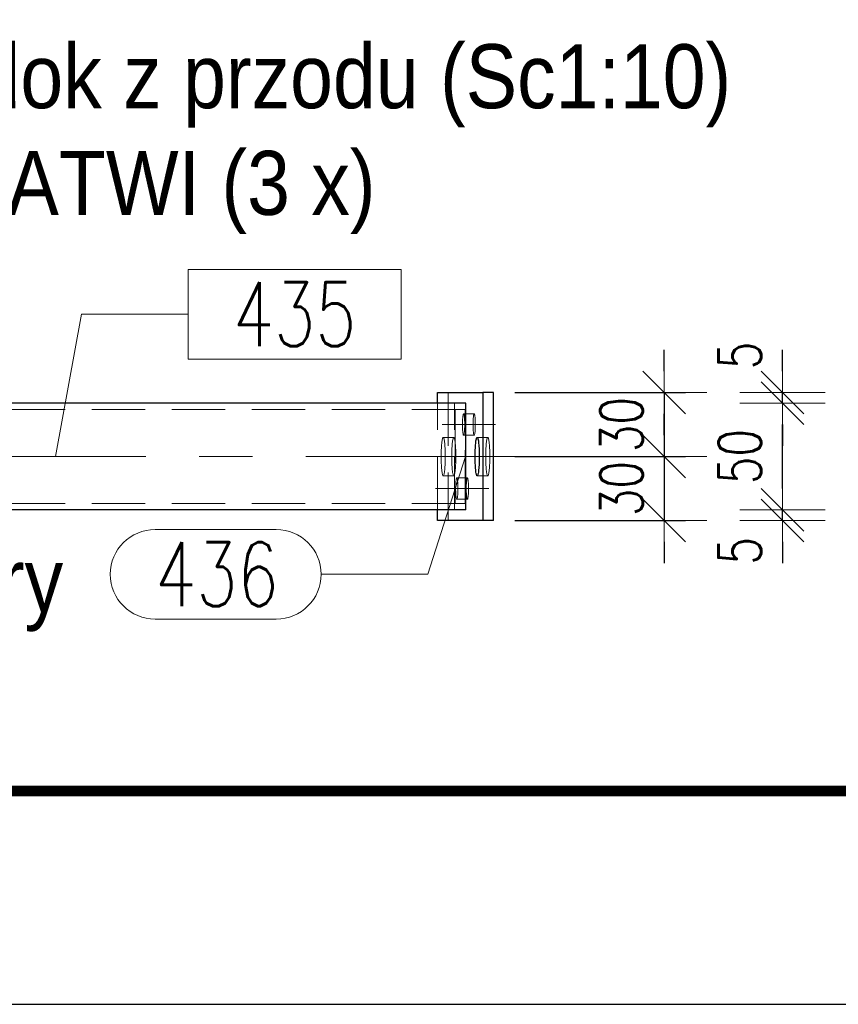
# Model space of a CAD drawing. Header units: millimetres. Extents: x -875 to -363, y 16471 to 16844.
# Tile 6 of 15: x -684 to -645, y 16471 to 16517. Entities that reach past the tile are written whole.
import ezdxf

# ---------------------------------------------------------------- set-up
doc = ezdxf.new("R2010")
doc.units = ezdxf.units.MM
doc.header["$LTSCALE"] = 10
doc.linetypes.add('HIDDEN', pattern=[0.375, 0.25, -0.125])
doc.linetypes.add('MITTE', pattern=[2, 1.25, -0.25, 0.25, -0.25])
doc.layers.get('Defpoints').update_dxf_attribs({"color": 1})
doc.layers.add('_FORMATKA', color=8, linetype='Continuous', plot=False)
for name, color, linetype, lineweight in [('_RAMKA', 7, 'Continuous', 35), ('PS_DIM', 4, 'Continuous', 13), ('PS_Hidden', 2, 'HIDDEN', 9), ('PS_Mid', 5, 'MITTE', 15), ('PS_Pos', 1, 'Continuous', 15), ('PS_Shape', 161, 'Continuous', 30), ('PS_SOLID', 7, 'Continuous', 30), ('PS_TEXT', 3, 'Continuous', 18)]:
    doc.layers.add(name, color=color, linetype=linetype, lineweight=lineweight)
doc.styles.add('gil', font='txt', dxfattribs={"width": 0.9})
doc.styles.add('simplex', font='simplex.shx', dxfattribs={"width": 0.75})
doc.dimstyles.new('1_10_PRZ', dxfattribs={"dimtxt": 2, "dimasz": 1, "dimexe": 2, "dimexo": 5, "dimgap": 1, "dimtad": 1, "dimdec": 0, "dimlfac": 10, "dimtxsty": 'simplex', "dimblk": 'dimznak', "dimcen": 2, "dimse1": 1, "dimse2": 1, "dimclrt": 3, "dimadec": 1, "dimazin": 0, "dimtfac": 1, "dimtdec": 0, "dimtix": 1, "dimtmove": 2, "dimatfit": 3, "dimldrblk": 'dim-grot', "dimfxl": 1, "dimarcsym": 0})
doc.dimstyles.new('1_10_SC', dxfattribs={"dimtxt": 2, "dimasz": 1, "dimexe": 1, "dimexo": 1, "dimgap": 1, "dimtad": 1, "dimdec": 0, "dimlfac": 10, "dimtxsty": 'simplex', "dimblk": 'dimznak', "dimcen": 2, "dimclrd": 256, "dimclre": 256, "dimclrt": 3, "dimadec": 1, "dimazin": 0, "dimtfac": 1, "dimtdec": 0, "dimtix": 1, "dimtmove": 2, "dimatfit": 3, "dimldrblk": 'dim-grot', "dimfxl": 1, "dimarcsym": 0})

# ---------------------------------------------------------------- blocks, each defined once
blk = doc.blocks.new('dimznak')
at = {"color": 0}
for points in [[(0, 2), (0, -2)], [(-2, 0), (2, 0)]]:
    blk.add_lwpolyline(points, dxfattribs=at)
at = {"color": 2}
blk.add_lwpolyline([(1, 1), (-1, -1)], dxfattribs=at)
blk = doc.blocks.new('*D164')
at = {"layer": 'Defpoints', "color": 0, "transparency": 16777216}
for p in [(-661.474, 16499.97), (-661.474, 16496.97, -2.5), (-653.474, 16496.97)]:
    blk.add_point(p, dxfattribs=at)
at = {"layer": 'PS_DIM', "lineweight": -2, "transparency": 16777216}
for p, q in [((-653.474, 16500.97), (-653.474, 16501.97)), ((-660.474, 16499.97), (-652.474, 16499.97)), ((-653.474, 16499.97), (-653.474, 16496.97)), ((-660.474, 16496.97), (-652.474, 16496.97)), ((-653.474, 16495.97), (-653.474, 16494.97))]:
    blk.add_line(p, q, dxfattribs=at)
for p, rotation in [((-653.474, 16499.97), 270), ((-653.474, 16496.97), 90)]:
    blk.add_blockref('dimznak', p, dxfattribs=dict(at, rotation=rotation))
at = {"layer": 'PS_DIM', "color": 3, "transparency": 16777216, "insert": (-655.474, 16498.47), "char_height": 2, "attachment_point": 5, "rotation": 90, "style": 'simplex'}
blk.add_mtext('30', dxfattribs=at)
blk = doc.blocks.new('dim-grot')
blk.add_hatch(color=256).paths.add_polyline_path([(0, 0), (-2, 0.5), (-2, -0.5)])
blk.add_lwpolyline([(0, 0), (-2, 0.5), (-2, -0.5), (0, 0)])
blk = doc.blocks.new('*D165')
at = {"layer": 'Defpoints', "color": 0, "transparency": 16777216}
for p in [(-661.474, 16496.97, -2.5), (-661.474, 16493.97), (-653.474, 16493.97)]:
    blk.add_point(p, dxfattribs=at)
at = {"layer": 'PS_DIM', "lineweight": -2, "transparency": 16777216}
for p, q in [((-653.474, 16497.97), (-653.474, 16498.97)), ((-660.474, 16496.97), (-652.474, 16496.97)), ((-653.474, 16496.97), (-653.474, 16493.97)), ((-660.474, 16493.97), (-652.474, 16493.97)), ((-653.474, 16492.97), (-653.474, 16491.97))]:
    blk.add_line(p, q, dxfattribs=at)
for p, rotation in [((-653.474, 16496.97), 270), ((-653.474, 16493.97), 90)]:
    blk.add_blockref('dimznak', p, dxfattribs=dict(at, rotation=rotation))
at = {"layer": 'PS_DIM', "color": 3, "transparency": 16777216, "insert": (-655.474, 16495.47), "char_height": 2, "attachment_point": 5, "rotation": 90, "style": 'simplex'}
blk.add_mtext('30', dxfattribs=at)
blk = doc.blocks.new('*D166')
at = {"layer": 'Defpoints', "color": 0, "transparency": 16777216}
for p in [(-661.974, 16494.47), (-647.932, 16494.47), (-661.974, 16493.97)]:
    blk.add_point(p, dxfattribs=at)
at = {"layer": 'PS_DIM', "color": 0, "lineweight": -2, "transparency": 16777216}
for p, q in [((-647.932, 16495.47), (-647.932, 16496.47)), ((-647.932, 16493.97), (-647.932, 16494.47)), ((-647.932, 16492.97), (-647.932, 16491.97))]:
    blk.add_line(p, q, dxfattribs=at)
for p, rotation in [((-647.932, 16494.47), 270), ((-647.932, 16493.97), 90)]:
    blk.add_blockref('dimznak', p, dxfattribs=dict(at, rotation=rotation))
at = {"layer": 'PS_DIM', "color": 3, "transparency": 16777216, "insert": (-649.932, 16492.553), "char_height": 2, "attachment_point": 5, "rotation": 90, "style": 'simplex'}
blk.add_mtext('5', dxfattribs=at)
blk = doc.blocks.new('*D167')
at = {"layer": 'Defpoints', "color": 0, "transparency": 16777216}
for p in [(-661.974, 16499.47), (-647.932, 16499.47), (-661.974, 16494.47)]:
    blk.add_point(p, dxfattribs=at)
at = {"layer": 'PS_DIM', "color": 0, "lineweight": -2, "transparency": 16777216}
blk.add_line((-647.932, 16495.47), (-647.932, 16498.47), dxfattribs=at)
for p, rotation in [((-647.932, 16499.47), 90), ((-647.932, 16494.47), 270)]:
    blk.add_blockref('dimznak', p, dxfattribs=dict(at, rotation=rotation))
at = {"layer": 'PS_DIM', "color": 3, "transparency": 16777216, "insert": (-649.932, 16496.97), "char_height": 2, "attachment_point": 5, "rotation": 90, "style": 'simplex'}
blk.add_mtext('50', dxfattribs=at)
blk = doc.blocks.new('*D168')
at = {"layer": 'Defpoints', "color": 0, "transparency": 16777216}
for p in [(-661.474, 16499.97), (-647.932, 16499.97), (-661.974, 16499.47)]:
    blk.add_point(p, dxfattribs=at)
at = {"layer": 'PS_DIM', "color": 0, "lineweight": -2, "transparency": 16777216}
for p, q in [((-647.932, 16500.97), (-647.932, 16501.97)), ((-647.932, 16499.47), (-647.932, 16499.97)), ((-647.932, 16498.47), (-647.932, 16497.47))]:
    blk.add_line(p, q, dxfattribs=at)
for p, rotation in [((-647.932, 16499.97), 270), ((-647.932, 16499.47), 90)]:
    blk.add_blockref('dimznak', p, dxfattribs=dict(at, rotation=rotation))
at = {"layer": 'PS_DIM', "color": 3, "transparency": 16777216, "insert": (-649.932, 16501.711), "char_height": 2, "attachment_point": 5, "rotation": 90, "style": 'simplex'}
blk.add_mtext('5', dxfattribs=at)
blk = doc.blocks.new('*U181')
at = {"layer": '_FORMATKA', "lineweight": -3}
blk.add_lwpolyline([(-500, 0), (0, 0), (0, 297), (-500, 297)], close=True, dxfattribs=at)
at = {"layer": '_RAMKA', "lineweight": -3, "const_width": 0.5}
blk.add_lwpolyline([(-470, 10), (-10, 10), (-10, 287), (-470, 287)], close=True, dxfattribs=at)
blk = doc.blocks.new('*X267')
at = {"color": 3, "style": 'gil', "width": 0.9}
for s, p in [('TP.435 Widok z przodu (Sc1:10)', (-702.506, 16513.299)), ('TĘŻNIK PŁATWI (3 x)', (-702.506, 16508.299))]:
    blk.add_text(s, height=3, dxfattribs=at).set_placement(p)
blk = doc.blocks.new('*X270')
at = {"layer": 'PS_Hidden', "color": 2, "linetype": 'HIDDEN'}
for p, q in [((-663.597, 16499.97), (-663.597, 16493.97)), ((-662.798, 16499.17), (-701.182, 16499.17)), ((-664.094, 16494.47), (-664.094, 16499.47)), ((-663.3, 16494.47), (-663.3, 16499.47)), ((-663.268, 16499.17), (-663.268, 16494.77)), ((-662.798, 16494.77), (-662.798, 16499.17)), ((-662.925, 16498.595), (-662.923, 16498.643)), ((-662.923, 16498.643), (-662.921, 16498.69)), ((-662.921, 16498.69), (-662.919, 16498.734)), ((-662.919, 16498.734), (-662.916, 16498.776)), ((-662.916, 16498.776), (-662.912, 16498.814)), ((-662.912, 16498.814), (-662.908, 16498.849)), ((-662.908, 16498.849), (-662.904, 16498.88)), ((-662.904, 16498.88), (-662.899, 16498.907)), ((-662.899, 16498.907), (-662.895, 16498.929)), ((-662.895, 16498.929), (-662.89, 16498.947)), ((-662.89, 16498.947), (-662.884, 16498.959)), ((-662.884, 16498.959), (-662.879, 16498.967)), ((-662.879, 16498.967), (-662.874, 16498.97)), ((-662.874, 16498.97), (-662.868, 16498.967)), ((-662.377, 16498.97), (-662.874, 16498.97)), ((-662.868, 16498.967), (-662.863, 16498.959)), ((-662.863, 16498.959), (-662.858, 16498.947)), ((-662.858, 16498.947), (-662.853, 16498.929)), ((-662.853, 16498.929), (-662.848, 16498.907)), ((-662.848, 16498.907), (-662.843, 16498.88)), ((-662.843, 16498.88), (-662.839, 16498.849)), ((-662.839, 16498.849), (-662.835, 16498.814)), ((-662.835, 16498.814), (-662.832, 16498.776)), ((-662.832, 16498.776), (-662.829, 16498.734)), ((-662.829, 16498.734), (-662.826, 16498.69)), ((-662.826, 16498.69), (-662.824, 16498.643)), ((-662.824, 16498.643), (-662.822, 16498.595)), ((-662.426, 16498.643), (-662.428, 16498.595)), ((-662.424, 16498.69), (-662.426, 16498.643)), ((-662.422, 16498.734), (-662.424, 16498.69)), ((-662.419, 16498.776), (-662.422, 16498.734)), ((-662.415, 16498.814), (-662.419, 16498.776)), ((-662.411, 16498.849), (-662.415, 16498.814)), ((-662.407, 16498.88), (-662.411, 16498.849)), ((-662.402, 16498.907), (-662.407, 16498.88)), ((-662.397, 16498.929), (-662.402, 16498.907)), ((-662.392, 16498.947), (-662.397, 16498.929)), ((-662.387, 16498.959), (-662.392, 16498.947)), ((-662.382, 16498.967), (-662.387, 16498.959)), ((-662.377, 16498.97), (-662.382, 16498.967)), ((-662.371, 16498.967), (-662.377, 16498.97)), ((-662.366, 16498.959), (-662.371, 16498.967)), ((-662.361, 16498.947), (-662.366, 16498.959)), ((-662.356, 16498.929), (-662.361, 16498.947)), ((-662.351, 16498.907), (-662.356, 16498.929)), ((-662.346, 16498.88), (-662.351, 16498.907)), ((-662.342, 16498.849), (-662.346, 16498.88)), ((-662.338, 16498.814), (-662.342, 16498.849)), ((-662.335, 16498.776), (-662.338, 16498.814)), ((-662.332, 16498.734), (-662.335, 16498.776)), ((-662.329, 16498.69), (-662.332, 16498.734)), ((-662.327, 16498.643), (-662.329, 16498.69)), ((-662.325, 16498.595), (-662.327, 16498.643)), ((-662.927, 16498.495), (-662.926, 16498.545)), ((-662.927, 16498.444), (-662.927, 16498.495)), ((-662.926, 16498.394), (-662.927, 16498.444)), ((-662.926, 16498.545), (-662.925, 16498.595)), ((-662.925, 16498.344), (-662.926, 16498.394)), ((-662.923, 16498.296), (-662.925, 16498.344)), ((-662.921, 16498.25), (-662.923, 16498.296)), ((-662.919, 16498.205), (-662.921, 16498.25)), ((-662.916, 16498.164), (-662.919, 16498.205)), ((-662.829, 16498.205), (-662.832, 16498.164)), ((-662.826, 16498.25), (-662.829, 16498.205)), ((-662.824, 16498.296), (-662.826, 16498.25)), ((-662.822, 16498.344), (-662.824, 16498.296)), ((-662.822, 16498.595), (-662.821, 16498.545)), ((-662.821, 16498.394), (-662.822, 16498.344)), ((-662.821, 16498.545), (-662.821, 16498.495)), ((-662.821, 16498.495), (-662.821, 16498.444)), ((-662.821, 16498.444), (-662.821, 16498.394)), ((-662.429, 16498.545), (-662.43, 16498.495)), ((-662.43, 16498.495), (-662.43, 16498.444)), ((-662.43, 16498.444), (-662.429, 16498.394)), ((-662.428, 16498.595), (-662.429, 16498.545)), ((-662.429, 16498.394), (-662.428, 16498.344)), ((-662.428, 16498.344), (-662.426, 16498.296)), ((-662.426, 16498.296), (-662.424, 16498.25)), ((-662.424, 16498.25), (-662.422, 16498.205)), ((-662.422, 16498.205), (-662.419, 16498.164)), ((-662.335, 16498.164), (-662.332, 16498.205)), ((-662.332, 16498.205), (-662.329, 16498.25)), ((-662.329, 16498.25), (-662.327, 16498.296)), ((-662.327, 16498.296), (-662.325, 16498.344)), ((-662.324, 16498.545), (-662.325, 16498.595)), ((-662.325, 16498.344), (-662.324, 16498.394)), ((-662.324, 16498.495), (-662.324, 16498.545)), ((-662.324, 16498.444), (-662.324, 16498.495)), ((-662.324, 16498.394), (-662.324, 16498.444)), ((-663.883, 16497.708), (-663.875, 16497.757)), ((-663.875, 16497.757), (-663.867, 16497.797)), ((-663.867, 16497.797), (-663.857, 16497.828)), ((-663.857, 16497.828), (-663.848, 16497.851)), ((-663.848, 16497.851), (-663.839, 16497.865)), ((-663.839, 16497.865), (-663.829, 16497.87)), ((-663.829, 16497.87), (-663.819, 16497.865)), ((-663.829, 16497.87), (-663.332, 16497.87)), ((-663.819, 16497.865), (-663.81, 16497.851)), ((-663.81, 16497.851), (-663.8, 16497.828)), ((-663.8, 16497.828), (-663.791, 16497.797)), ((-663.791, 16497.797), (-663.783, 16497.757)), ((-663.783, 16497.757), (-663.774, 16497.708)), ((-663.378, 16497.757), (-663.386, 16497.708)), ((-663.369, 16497.797), (-663.378, 16497.757)), ((-663.36, 16497.828), (-663.369, 16497.797)), ((-663.351, 16497.851), (-663.36, 16497.828)), ((-663.341, 16497.865), (-663.351, 16497.851)), ((-663.332, 16497.87), (-663.341, 16497.865)), ((-663.322, 16497.865), (-663.332, 16497.87)), ((-663.312, 16497.851), (-663.322, 16497.865)), ((-663.303, 16497.828), (-663.312, 16497.851)), ((-663.294, 16497.797), (-663.303, 16497.828)), ((-663.285, 16497.757), (-663.294, 16497.797)), ((-663.277, 16497.708), (-663.285, 16497.757)), ((-662.912, 16498.125), (-662.916, 16498.164)), ((-662.908, 16498.09), (-662.912, 16498.125)), ((-662.904, 16498.059), (-662.908, 16498.09)), ((-662.899, 16498.033), (-662.904, 16498.059)), ((-662.895, 16498.01), (-662.899, 16498.033)), ((-662.89, 16497.993), (-662.895, 16498.01)), ((-662.884, 16497.98), (-662.89, 16497.993)), ((-662.879, 16497.972), (-662.884, 16497.98)), ((-662.874, 16497.97), (-662.879, 16497.972)), ((-662.868, 16497.972), (-662.874, 16497.97)), ((-662.377, 16497.97), (-662.874, 16497.97)), ((-662.863, 16497.98), (-662.868, 16497.972)), ((-662.858, 16497.993), (-662.863, 16497.98)), ((-662.853, 16498.01), (-662.858, 16497.993)), ((-662.848, 16498.033), (-662.853, 16498.01)), ((-662.843, 16498.059), (-662.848, 16498.033)), ((-662.839, 16498.09), (-662.843, 16498.059)), ((-662.835, 16498.125), (-662.839, 16498.09)), ((-662.832, 16498.164), (-662.835, 16498.125)), ((-662.419, 16498.164), (-662.415, 16498.125)), ((-662.415, 16498.125), (-662.411, 16498.09)), ((-662.411, 16498.09), (-662.407, 16498.059)), ((-662.407, 16498.059), (-662.402, 16498.033)), ((-662.402, 16498.033), (-662.397, 16498.01)), ((-662.397, 16498.01), (-662.392, 16497.993)), ((-662.392, 16497.993), (-662.387, 16497.98)), ((-662.387, 16497.98), (-662.382, 16497.972)), ((-662.382, 16497.972), (-662.377, 16497.97)), ((-662.377, 16497.97), (-662.371, 16497.972)), ((-662.371, 16497.972), (-662.366, 16497.98)), ((-662.366, 16497.98), (-662.361, 16497.993)), ((-662.361, 16497.993), (-662.356, 16498.01)), ((-662.356, 16498.01), (-662.351, 16498.033)), ((-662.351, 16498.033), (-662.346, 16498.059)), ((-662.346, 16498.059), (-662.342, 16498.09)), ((-662.342, 16498.09), (-662.338, 16498.125)), ((-662.338, 16498.125), (-662.335, 16498.164)), ((-662.237, 16497.87), (-661.74, 16497.87)), ((-661.786, 16497.757), (-661.794, 16497.708)), ((-661.777, 16497.797), (-661.786, 16497.757)), ((-661.768, 16497.828), (-661.777, 16497.797)), ((-661.759, 16497.851), (-661.768, 16497.828)), ((-661.749, 16497.865), (-661.759, 16497.851)), ((-661.74, 16497.87), (-661.749, 16497.865)), ((-661.73, 16497.865), (-661.74, 16497.87)), ((-661.721, 16497.851), (-661.73, 16497.865)), ((-661.711, 16497.828), (-661.721, 16497.851)), ((-661.702, 16497.797), (-661.711, 16497.828)), ((-661.693, 16497.757), (-661.702, 16497.797)), ((-661.685, 16497.708), (-661.693, 16497.757)), ((-663.921, 16497.195), (-663.918, 16497.282)), ((-663.918, 16497.282), (-663.915, 16497.366)), ((-663.915, 16497.366), (-663.91, 16497.446)), ((-663.91, 16497.446), (-663.904, 16497.521)), ((-663.904, 16497.521), (-663.898, 16497.59)), ((-663.898, 16497.59), (-663.891, 16497.653)), ((-663.891, 16497.653), (-663.883, 16497.708)), ((-663.774, 16497.708), (-663.767, 16497.653)), ((-663.767, 16497.653), (-663.76, 16497.59)), ((-663.76, 16497.59), (-663.753, 16497.521)), ((-663.753, 16497.521), (-663.748, 16497.446)), ((-663.748, 16497.446), (-663.743, 16497.366)), ((-663.743, 16497.366), (-663.739, 16497.282)), ((-663.739, 16497.282), (-663.736, 16497.195)), ((-663.421, 16497.282), (-663.424, 16497.195)), ((-663.417, 16497.366), (-663.421, 16497.282)), ((-663.413, 16497.446), (-663.417, 16497.366)), ((-663.407, 16497.521), (-663.413, 16497.446)), ((-663.401, 16497.59), (-663.407, 16497.521)), ((-663.394, 16497.653), (-663.401, 16497.59)), ((-663.386, 16497.708), (-663.394, 16497.653)), ((-663.269, 16497.653), (-663.277, 16497.708)), ((-663.262, 16497.59), (-663.269, 16497.653)), ((-663.256, 16497.521), (-663.262, 16497.59)), ((-663.251, 16497.446), (-663.256, 16497.521)), ((-663.246, 16497.366), (-663.251, 16497.446)), ((-663.242, 16497.282), (-663.246, 16497.366)), ((-663.239, 16497.195), (-663.242, 16497.282)), ((-661.829, 16497.282), (-661.832, 16497.195)), ((-661.826, 16497.366), (-661.829, 16497.282)), ((-661.821, 16497.446), (-661.826, 16497.366)), ((-661.815, 16497.521), (-661.821, 16497.446)), ((-661.809, 16497.59), (-661.815, 16497.521)), ((-661.802, 16497.653), (-661.809, 16497.59)), ((-661.794, 16497.708), (-661.802, 16497.653)), ((-661.678, 16497.653), (-661.685, 16497.708)), ((-661.671, 16497.59), (-661.678, 16497.653)), ((-661.664, 16497.521), (-661.671, 16497.59)), ((-661.659, 16497.446), (-661.664, 16497.521)), ((-661.654, 16497.366), (-661.659, 16497.446)), ((-661.65, 16497.282), (-661.654, 16497.366)), ((-661.647, 16497.195), (-661.65, 16497.282)), ((-663.924, 16497.015), (-663.923, 16497.106)), ((-663.924, 16496.924), (-663.924, 16497.015)), ((-663.923, 16496.833), (-663.924, 16496.924)), ((-663.923, 16497.106), (-663.921, 16497.195)), ((-663.921, 16496.744), (-663.923, 16496.833)), ((-663.736, 16497.195), (-663.734, 16497.106)), ((-663.734, 16496.833), (-663.736, 16496.744)), ((-663.734, 16497.106), (-663.733, 16497.015)), ((-663.733, 16496.924), (-663.734, 16496.833)), ((-663.733, 16497.015), (-663.733, 16496.924)), ((-663.426, 16497.106), (-663.427, 16497.015)), ((-663.427, 16497.015), (-663.427, 16496.924)), ((-663.427, 16496.924), (-663.426, 16496.833)), ((-663.424, 16497.195), (-663.426, 16497.106)), ((-663.426, 16496.833), (-663.424, 16496.744)), ((-663.237, 16497.106), (-663.239, 16497.195)), ((-663.239, 16496.744), (-663.237, 16496.833)), ((-663.236, 16497.015), (-663.237, 16497.106)), ((-663.237, 16496.833), (-663.236, 16496.924)), ((-663.236, 16496.924), (-663.236, 16497.015)), ((-661.834, 16497.106), (-661.835, 16497.015)), ((-661.835, 16497.015), (-661.835, 16496.924)), ((-661.835, 16496.924), (-661.834, 16496.833)), ((-661.832, 16497.195), (-661.834, 16497.106)), ((-661.834, 16496.833), (-661.832, 16496.744)), ((-661.645, 16497.106), (-661.647, 16497.195)), ((-661.647, 16496.744), (-661.645, 16496.833)), ((-661.644, 16497.015), (-661.645, 16497.106)), ((-661.645, 16496.833), (-661.644, 16496.924)), ((-661.644, 16496.924), (-661.644, 16497.015)), ((-663.918, 16496.657), (-663.921, 16496.744)), ((-663.915, 16496.573), (-663.918, 16496.657)), ((-663.91, 16496.494), (-663.915, 16496.573)), ((-663.904, 16496.419), (-663.91, 16496.494)), ((-663.898, 16496.35), (-663.904, 16496.419)), ((-663.891, 16496.287), (-663.898, 16496.35)), ((-663.76, 16496.35), (-663.767, 16496.287)), ((-663.753, 16496.419), (-663.76, 16496.35)), ((-663.748, 16496.494), (-663.753, 16496.419)), ((-663.743, 16496.573), (-663.748, 16496.494)), ((-663.739, 16496.657), (-663.743, 16496.573)), ((-663.736, 16496.744), (-663.739, 16496.657)), ((-663.424, 16496.744), (-663.421, 16496.657)), ((-663.421, 16496.657), (-663.417, 16496.573)), ((-663.417, 16496.573), (-663.413, 16496.494)), ((-663.413, 16496.494), (-663.407, 16496.419)), ((-663.407, 16496.419), (-663.401, 16496.35)), ((-663.401, 16496.35), (-663.394, 16496.287)), ((-663.269, 16496.287), (-663.262, 16496.35)), ((-663.262, 16496.35), (-663.256, 16496.419)), ((-663.256, 16496.419), (-663.251, 16496.494)), ((-663.251, 16496.494), (-663.246, 16496.573)), ((-663.246, 16496.573), (-663.242, 16496.657)), ((-663.242, 16496.657), (-663.239, 16496.744)), ((-661.832, 16496.744), (-661.829, 16496.657)), ((-661.829, 16496.657), (-661.826, 16496.573)), ((-661.826, 16496.573), (-661.821, 16496.494)), ((-661.821, 16496.494), (-661.815, 16496.419)), ((-661.815, 16496.419), (-661.809, 16496.35)), ((-661.809, 16496.35), (-661.802, 16496.287)), ((-661.678, 16496.287), (-661.671, 16496.35)), ((-661.671, 16496.35), (-661.664, 16496.419)), ((-661.664, 16496.419), (-661.659, 16496.494)), ((-661.659, 16496.494), (-661.654, 16496.573)), ((-661.654, 16496.573), (-661.65, 16496.657)), ((-661.65, 16496.657), (-661.647, 16496.744)), ((-663.883, 16496.231), (-663.891, 16496.287)), ((-663.875, 16496.183), (-663.883, 16496.231)), ((-663.867, 16496.143), (-663.875, 16496.183)), ((-663.857, 16496.111), (-663.867, 16496.143)), ((-663.848, 16496.088), (-663.857, 16496.111)), ((-663.839, 16496.074), (-663.848, 16496.088)), ((-663.829, 16496.07), (-663.839, 16496.074)), ((-663.819, 16496.074), (-663.829, 16496.07)), ((-663.829, 16496.07), (-663.332, 16496.07)), ((-663.81, 16496.088), (-663.819, 16496.074)), ((-663.8, 16496.111), (-663.81, 16496.088)), ((-663.791, 16496.143), (-663.8, 16496.111)), ((-663.783, 16496.183), (-663.791, 16496.143)), ((-663.774, 16496.231), (-663.783, 16496.183)), ((-663.767, 16496.287), (-663.774, 16496.231)), ((-663.394, 16496.287), (-663.386, 16496.231)), ((-663.386, 16496.231), (-663.378, 16496.183)), ((-663.378, 16496.183), (-663.369, 16496.143)), ((-663.369, 16496.143), (-663.36, 16496.111)), ((-663.36, 16496.111), (-663.351, 16496.088)), ((-663.351, 16496.088), (-663.341, 16496.074)), ((-663.341, 16496.074), (-663.332, 16496.07)), ((-663.332, 16496.07), (-663.322, 16496.074)), ((-663.322, 16496.074), (-663.312, 16496.088)), ((-663.312, 16496.088), (-663.303, 16496.111)), ((-663.303, 16496.111), (-663.294, 16496.143)), ((-663.294, 16496.143), (-663.285, 16496.183)), ((-663.285, 16496.183), (-663.277, 16496.231)), ((-663.277, 16496.231), (-663.269, 16496.287)), ((-663.227, 16495.849), (-663.222, 16495.88)), ((-663.222, 16495.88), (-663.218, 16495.907)), ((-663.218, 16495.907), (-663.213, 16495.929)), ((-663.213, 16495.929), (-663.208, 16495.947)), ((-663.208, 16495.947), (-663.203, 16495.959)), ((-663.203, 16495.959), (-663.197, 16495.967)), ((-663.197, 16495.967), (-663.192, 16495.97)), ((-663.192, 16495.97), (-663.187, 16495.967)), ((-662.695, 16495.97), (-663.192, 16495.97)), ((-663.187, 16495.967), (-663.181, 16495.959)), ((-663.181, 16495.959), (-663.176, 16495.947)), ((-663.176, 16495.947), (-663.171, 16495.929)), ((-663.171, 16495.929), (-663.166, 16495.907)), ((-663.166, 16495.907), (-663.162, 16495.88)), ((-663.162, 16495.88), (-663.158, 16495.849)), ((-662.725, 16495.88), (-662.729, 16495.849)), ((-662.721, 16495.907), (-662.725, 16495.88)), ((-662.716, 16495.929), (-662.721, 16495.907)), ((-662.711, 16495.947), (-662.716, 16495.929)), ((-662.706, 16495.959), (-662.711, 16495.947)), ((-662.7, 16495.967), (-662.706, 16495.959)), ((-662.695, 16495.97), (-662.7, 16495.967)), ((-662.69, 16495.967), (-662.695, 16495.97)), ((-662.684, 16495.959), (-662.69, 16495.967)), ((-662.679, 16495.947), (-662.684, 16495.959)), ((-662.674, 16495.929), (-662.679, 16495.947)), ((-662.669, 16495.907), (-662.674, 16495.929)), ((-662.665, 16495.88), (-662.669, 16495.907)), ((-662.66, 16495.849), (-662.665, 16495.88)), ((-662.237, 16496.07), (-661.74, 16496.07)), ((-661.802, 16496.287), (-661.794, 16496.231)), ((-661.794, 16496.231), (-661.786, 16496.183)), ((-661.786, 16496.183), (-661.777, 16496.143)), ((-661.777, 16496.143), (-661.768, 16496.111)), ((-661.768, 16496.111), (-661.759, 16496.088)), ((-661.759, 16496.088), (-661.749, 16496.074)), ((-661.749, 16496.074), (-661.74, 16496.07)), ((-661.74, 16496.07), (-661.73, 16496.074)), ((-661.73, 16496.074), (-661.721, 16496.088)), ((-661.721, 16496.088), (-661.711, 16496.111)), ((-661.711, 16496.111), (-661.702, 16496.143)), ((-661.702, 16496.143), (-661.693, 16496.183)), ((-661.693, 16496.183), (-661.685, 16496.231)), ((-661.685, 16496.231), (-661.678, 16496.287)), ((-663.245, 16495.545), (-663.243, 16495.595)), ((-663.245, 16495.495), (-663.245, 16495.545)), ((-663.245, 16495.444), (-663.245, 16495.495)), ((-663.245, 16495.394), (-663.245, 16495.444)), ((-663.243, 16495.595), (-663.242, 16495.643)), ((-663.242, 16495.643), (-663.24, 16495.69)), ((-663.24, 16495.69), (-663.237, 16495.734)), ((-663.237, 16495.734), (-663.234, 16495.776)), ((-663.234, 16495.776), (-663.231, 16495.814)), ((-663.231, 16495.814), (-663.227, 16495.849)), ((-663.158, 16495.849), (-663.154, 16495.814)), ((-663.154, 16495.814), (-663.15, 16495.776)), ((-663.15, 16495.776), (-663.147, 16495.734)), ((-663.147, 16495.734), (-663.144, 16495.69)), ((-663.144, 16495.69), (-663.142, 16495.643)), ((-663.142, 16495.643), (-663.141, 16495.595)), ((-663.141, 16495.595), (-663.14, 16495.545)), ((-663.14, 16495.545), (-663.139, 16495.495)), ((-663.139, 16495.444), (-663.14, 16495.394)), ((-663.139, 16495.495), (-663.139, 16495.444)), ((-662.747, 16495.545), (-662.748, 16495.495)), ((-662.748, 16495.495), (-662.748, 16495.444)), ((-662.748, 16495.444), (-662.747, 16495.394)), ((-662.746, 16495.595), (-662.747, 16495.545)), ((-662.745, 16495.643), (-662.746, 16495.595)), ((-662.743, 16495.69), (-662.745, 16495.643)), ((-662.74, 16495.734), (-662.743, 16495.69)), ((-662.737, 16495.776), (-662.74, 16495.734)), ((-662.733, 16495.814), (-662.737, 16495.776)), ((-662.729, 16495.849), (-662.733, 16495.814)), ((-662.656, 16495.814), (-662.66, 16495.849)), ((-662.653, 16495.776), (-662.656, 16495.814)), ((-662.65, 16495.734), (-662.653, 16495.776)), ((-662.647, 16495.69), (-662.65, 16495.734)), ((-662.645, 16495.643), (-662.647, 16495.69)), ((-662.644, 16495.595), (-662.645, 16495.643)), ((-662.642, 16495.545), (-662.644, 16495.595)), ((-662.642, 16495.495), (-662.642, 16495.545)), ((-662.642, 16495.444), (-662.642, 16495.495)), ((-662.642, 16495.394), (-662.642, 16495.444)), ((-663.243, 16495.344), (-663.245, 16495.394)), ((-663.242, 16495.296), (-663.243, 16495.344)), ((-663.24, 16495.25), (-663.242, 16495.296)), ((-663.237, 16495.205), (-663.24, 16495.25)), ((-663.234, 16495.164), (-663.237, 16495.205)), ((-663.231, 16495.125), (-663.234, 16495.164)), ((-663.227, 16495.09), (-663.231, 16495.125)), ((-663.222, 16495.059), (-663.227, 16495.09)), ((-663.218, 16495.033), (-663.222, 16495.059)), ((-663.213, 16495.01), (-663.218, 16495.033)), ((-663.208, 16494.993), (-663.213, 16495.01)), ((-663.203, 16494.98), (-663.208, 16494.993)), ((-663.197, 16494.972), (-663.203, 16494.98)), ((-663.192, 16494.97), (-663.197, 16494.972)), ((-663.187, 16494.972), (-663.192, 16494.97)), ((-662.695, 16494.97), (-663.192, 16494.97)), ((-663.181, 16494.98), (-663.187, 16494.972)), ((-663.176, 16494.993), (-663.181, 16494.98)), ((-663.171, 16495.01), (-663.176, 16494.993)), ((-663.166, 16495.033), (-663.171, 16495.01)), ((-663.162, 16495.059), (-663.166, 16495.033)), ((-663.158, 16495.09), (-663.162, 16495.059)), ((-663.154, 16495.125), (-663.158, 16495.09)), ((-663.15, 16495.164), (-663.154, 16495.125)), ((-663.147, 16495.205), (-663.15, 16495.164)), ((-663.144, 16495.25), (-663.147, 16495.205)), ((-663.142, 16495.296), (-663.144, 16495.25)), ((-663.141, 16495.344), (-663.142, 16495.296)), ((-663.14, 16495.394), (-663.141, 16495.344)), ((-662.747, 16495.394), (-662.746, 16495.344)), ((-662.746, 16495.344), (-662.745, 16495.296)), ((-662.745, 16495.296), (-662.743, 16495.25)), ((-662.743, 16495.25), (-662.74, 16495.205)), ((-662.74, 16495.205), (-662.737, 16495.164)), ((-662.737, 16495.164), (-662.733, 16495.125)), ((-662.733, 16495.125), (-662.729, 16495.09)), ((-662.729, 16495.09), (-662.725, 16495.059)), ((-662.725, 16495.059), (-662.721, 16495.033)), ((-662.721, 16495.033), (-662.716, 16495.01)), ((-662.716, 16495.01), (-662.711, 16494.993)), ((-662.711, 16494.993), (-662.706, 16494.98)), ((-662.706, 16494.98), (-662.7, 16494.972)), ((-662.7, 16494.972), (-662.695, 16494.97)), ((-662.695, 16494.97), (-662.69, 16494.972)), ((-662.69, 16494.972), (-662.684, 16494.98)), ((-662.684, 16494.98), (-662.679, 16494.993)), ((-662.679, 16494.993), (-662.674, 16495.01)), ((-662.674, 16495.01), (-662.669, 16495.033)), ((-662.669, 16495.033), (-662.665, 16495.059)), ((-662.665, 16495.059), (-662.66, 16495.09)), ((-662.66, 16495.09), (-662.656, 16495.125)), ((-662.656, 16495.125), (-662.653, 16495.164)), ((-662.653, 16495.164), (-662.65, 16495.205)), ((-662.65, 16495.205), (-662.647, 16495.25)), ((-662.647, 16495.25), (-662.645, 16495.296)), ((-662.645, 16495.296), (-662.644, 16495.344)), ((-662.644, 16495.344), (-662.642, 16495.394)), ((-662.798, 16494.77), (-701.182, 16494.77))]:
    blk.add_line(p, q, dxfattribs=at)
at = {"layer": 'PS_Mid', "color": 5, "linetype": 'MITTE'}
for p, q in [((-663.874, 16498.47), (-661.377, 16498.47)), ((-657.766, 16496.97), (-706.214, 16496.97)), ((-662.332, 16496.97), (-664.829, 16496.97)), ((-660.74, 16496.97), (-663.237, 16496.97)), ((-664.192, 16495.47), (-661.695, 16495.47))]:
    blk.add_line(p, q, dxfattribs=at)
at = {"layer": 'PS_SOLID', "color": 7, "linetype": 'Continuous'}
for p, q in [((-664.094, 16499.47), (-664.094, 16499.97)), ((-664.094, 16499.97), (-661.972, 16499.97)), ((-661.972, 16499.97), (-661.972, 16493.97)), ((-661.474, 16499.97), (-661.972, 16499.97)), ((-661.474, 16493.97), (-661.474, 16499.97)), ((-662.766, 16499.47), (-701.214, 16499.47)), ((-662.766, 16494.47), (-662.766, 16499.47)), ((-662.292, 16497.708), (-662.283, 16497.757)), ((-662.283, 16497.757), (-662.275, 16497.797)), ((-662.275, 16497.797), (-662.266, 16497.828)), ((-662.266, 16497.828), (-662.256, 16497.851)), ((-662.256, 16497.851), (-662.247, 16497.865)), ((-662.247, 16497.865), (-662.237, 16497.87)), ((-662.237, 16497.87), (-662.227, 16497.865)), ((-662.227, 16497.865), (-662.218, 16497.851)), ((-662.218, 16497.851), (-662.208, 16497.828)), ((-662.208, 16497.828), (-662.199, 16497.797)), ((-662.199, 16497.797), (-662.191, 16497.757)), ((-662.191, 16497.757), (-662.182, 16497.708)), ((-662.329, 16497.195), (-662.327, 16497.282)), ((-662.327, 16497.282), (-662.323, 16497.366)), ((-662.323, 16497.366), (-662.318, 16497.446)), ((-662.318, 16497.446), (-662.313, 16497.521)), ((-662.313, 16497.521), (-662.306, 16497.59)), ((-662.306, 16497.59), (-662.299, 16497.653)), ((-662.299, 16497.653), (-662.292, 16497.708)), ((-662.182, 16497.708), (-662.175, 16497.653)), ((-662.175, 16497.653), (-662.168, 16497.59)), ((-662.168, 16497.59), (-662.161, 16497.521)), ((-662.161, 16497.521), (-662.156, 16497.446)), ((-662.156, 16497.446), (-662.151, 16497.366)), ((-662.151, 16497.366), (-662.147, 16497.282)), ((-662.147, 16497.282), (-662.145, 16497.195)), ((-662.332, 16497.015), (-662.331, 16497.106)), ((-662.332, 16496.924), (-662.332, 16497.015)), ((-662.331, 16496.833), (-662.332, 16496.924)), ((-662.331, 16497.106), (-662.329, 16497.195)), ((-662.329, 16496.744), (-662.331, 16496.833)), ((-662.145, 16497.195), (-662.143, 16497.106)), ((-662.143, 16496.833), (-662.145, 16496.744)), ((-662.143, 16497.106), (-662.142, 16497.015)), ((-662.142, 16496.924), (-662.143, 16496.833)), ((-662.142, 16497.015), (-662.142, 16496.924)), ((-662.327, 16496.657), (-662.329, 16496.744)), ((-662.323, 16496.573), (-662.327, 16496.657)), ((-662.318, 16496.494), (-662.323, 16496.573)), ((-662.313, 16496.419), (-662.318, 16496.494)), ((-662.306, 16496.35), (-662.313, 16496.419)), ((-662.299, 16496.287), (-662.306, 16496.35)), ((-662.168, 16496.35), (-662.175, 16496.287)), ((-662.161, 16496.419), (-662.168, 16496.35)), ((-662.156, 16496.494), (-662.161, 16496.419)), ((-662.151, 16496.573), (-662.156, 16496.494)), ((-662.147, 16496.657), (-662.151, 16496.573)), ((-662.145, 16496.744), (-662.147, 16496.657)), ((-662.292, 16496.231), (-662.299, 16496.287)), ((-662.283, 16496.183), (-662.292, 16496.231)), ((-662.275, 16496.143), (-662.283, 16496.183)), ((-662.266, 16496.111), (-662.275, 16496.143)), ((-662.256, 16496.088), (-662.266, 16496.111)), ((-662.247, 16496.074), (-662.256, 16496.088)), ((-662.237, 16496.07), (-662.247, 16496.074)), ((-662.227, 16496.074), (-662.237, 16496.07)), ((-662.218, 16496.088), (-662.227, 16496.074)), ((-662.208, 16496.111), (-662.218, 16496.088)), ((-662.199, 16496.143), (-662.208, 16496.111)), ((-662.191, 16496.183), (-662.199, 16496.143)), ((-662.182, 16496.231), (-662.191, 16496.183)), ((-662.175, 16496.287), (-662.182, 16496.231)), ((-662.766, 16494.47), (-701.214, 16494.47)), ((-664.094, 16493.97), (-664.094, 16494.47)), ((-661.972, 16493.97), (-664.094, 16493.97)), ((-661.474, 16493.97), (-661.972, 16493.97))]:
    blk.add_line(p, q, dxfattribs=at)
blk = doc.blocks.new('*X271')
at = {"color": 1}
for p, q in [((-665.798, 16505.739), (-675.784, 16505.739)), ((-675.784, 16505.739), (-675.784, 16501.539)), ((-665.798, 16501.539), (-665.798, 16505.739)), ((-681.99, 16496.97), (-680.784, 16503.639)), ((-680.784, 16503.639), (-675.784, 16503.639)), ((-675.784, 16501.539), (-665.798, 16501.539))]:
    blk.add_line(p, q, dxfattribs=at)
at = {"color": 30, "style": 'simplex', "width": 0.75}
blk.add_text('435', height=3, dxfattribs=at).set_placement((-673.684, 16502.139))
blk = doc.blocks.new('*X272')
at = {"color": 1}
for p, q in [((-662.784, 16496.97), (-664.55, 16491.45)), ((-677.329, 16493.55), (-671.65, 16493.55)), ((-669.55, 16491.45), (-664.55, 16491.45)), ((-677.329, 16489.35), (-671.65, 16489.35))]:
    blk.add_line(p, q, dxfattribs=at)
for centre, start, end in [((-677.329, 16491.45), 90, 270), ((-671.65, 16491.45), 270, 90)]:
    blk.add_arc(centre, 2.1, start, end, dxfattribs=at)
at = {"color": 30, "style": 'simplex', "width": 0.75}
blk.add_text('436', height=3, dxfattribs=at).set_placement((-677.329, 16489.95))
blk = doc.blocks.new('*X274')
at = {"color": 3, "style": 'gil', "width": 0.9}
blk.add_text('Widok z góry', height=3, dxfattribs=at).set_placement((-702.506, 16489.669))

msp = doc.modelspace()

# ---------------------------------------------------------------- block references
at = {"layer": 'PS_DIM'}
msp.add_blockref('*U181', (-369.193, 16471.294), dxfattribs=at)
at = {"layer": 'PS_Pos'}
for name in ['*X271', '*X272']:
    msp.add_blockref(name, (0, 0), dxfattribs=at)
at = {"layer": 'PS_Shape', "color": 227}
msp.add_blockref('*X270', (0, 0), dxfattribs=at)
at = {"layer": 'PS_TEXT'}
for name in ['*X267', '*X274']:
    msp.add_blockref(name, (0, 0), dxfattribs=at)

# ---------------------------------------------------------------- dimensions: what is measured, and where the dimension line sits
at = {"layer": 'PS_DIM'}
for base, p1, p2, picture, middle in [((-647.932, 16499.97), (-661.974, 16499.47), (-661.474, 16499.97), '*D168', (-649.932, 16501.711)), ((-647.932, 16494.47), (-661.974, 16493.97), (-661.974, 16494.47), '*D166', (-649.932, 16492.553))]:
    dim = msp.add_linear_dim(base=base, p1=p1, p2=p2, angle=90, dimstyle='1_10_PRZ', dxfattribs=at)
    dim.commit()
    dim.dimension.update_dxf_attribs({"geometry": picture, "text_midpoint": middle, "dimtype": 128})
for base, p1, p2, dimstyle, picture, middle in [((-653.474, 16496.97), (-661.474, 16499.97), (-661.474, 16496.97, -2.5), '1_10_SC', '*D164', (-655.474, 16498.47)), ((-647.932, 16499.47), (-661.974, 16494.47), (-661.974, 16499.47), '1_10_PRZ', '*D167', (-649.932, 16496.97)), ((-653.474, 16493.97), (-661.474, 16496.97, -2.5), (-661.474, 16493.97), '1_10_SC', '*D165', (-655.474, 16495.47))]:
    dim = msp.add_linear_dim(base=base, p1=p1, p2=p2, angle=90, dimstyle=dimstyle, dxfattribs=at)
    dim.commit()
    dim.dimension.update_dxf_attribs({"geometry": picture, "text_midpoint": middle})

doc.saveas('drawing.dxf')
